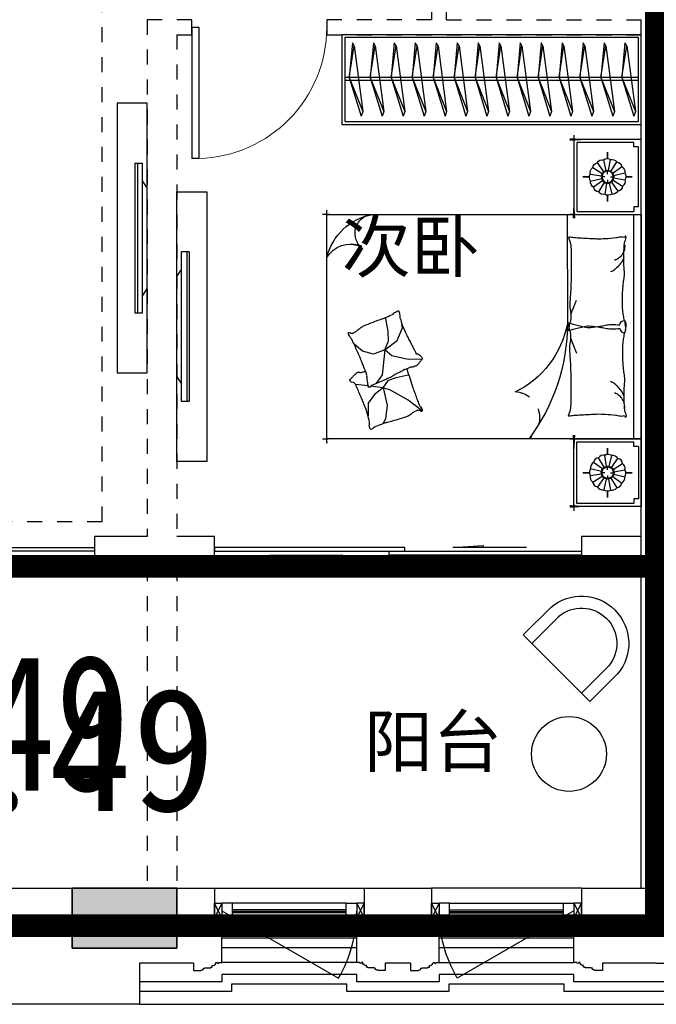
# Model space of a CAD drawing. Header units: millimetres. Extents: x 296296 to 297283, y 219875 to 220035.
# Tile 98 of 256: x 296768.84 to 296773.09, y 220009.81 to 220016.39. Entities that reach past the tile are written whole.
import ezdxf

# ---------------------------------------------------------------- set-up
doc = ezdxf.new("R2010")
doc.units = ezdxf.units.MM
for name, pattern in [('-DASH', [0.35, 0.25, -0.1]), ('185洋房-边套（报建版）-旧规$0$DASH', [0.35, 0.25, -0.1]), ('185洋房-边套（报建版）-旧规$0$洋房户型$0$_DASH', [0.6, 0.4, -0.2]), ('185洋房-边套（报建版）-旧规$0$洋房户型$0$CONTINOUS', [0]), ('185洋房-边套（报建版）-旧规$0$洋房户型$0$XU-140-SF-N1$0$DASH', [0.35, 0.25, -0.1])]:
    doc.linetypes.add(name, pattern=pattern)
doc.layers.add('$面积结果', color=7, linetype='Continuous')
doc.layers.add('面积-住宅半面积', color=1, linetype='Continuous')
doc.layers.add('面积-计容-住宅-0.5', color=1, linetype='Continuous', lineweight=0)
doc.layers.add('面积-计容-住宅-1', color=1, linetype='Continuous', lineweight=0)
doc.styles.add('dw', font='simhei.ttf')
doc.styles.get("Standard").update_dxf_attribs({"font": 'arial.ttf'})

# ---------------------------------------------------------------- blocks, each defined once
blk = doc.blocks.new('wy53eu64i765i57i78i')
blk.add_hatch(color=253).paths.add_polyline_path([(962174.9, 179658.4), (962174.9, 179258.4), (962874.9, 179258.4), (962874.9, 179658.4)], flags=0)
at = {"color": 253}
blk.add_lwpolyline([(962174.9, 179658.4), (962174.9, 179258.4), (962874.9, 179258.4), (962874.9, 179658.4), (962174.9, 179658.4)], close=True, dxfattribs=at)
blk = doc.blocks.new('sayea5yuteaytuytrauyt')
h = blk.add_hatch()
h.set_pattern_fill('钢筋混凝土', color=253, scale=100)
h.set_pattern_definition([(45, (0, 0), (-176.776695, 176.776695), []), (50, (0, 0), (717.26018, -62.75213), [75, -825]), (355, (0, 0), (-138.75133, 752.19213), [60, -660]), (100.4514, (59.8, -5.2), (578.5094, 689.43954), [63.7402, -701.1421]), (46.1842, (0, 200), (1067.24105, -165.519), [112.5, -1237.5]), (96.6356, (88.9, 186.2), (934.6627, 974.1179), [95.6103, -1051.713]), (351.1842, (0, 200), (934.662, 974.1186), [90, -990]), (21, (100, 150), (596.90705, -402.6189), [75, -825]), (326, (100, 150), (243.31533, 725.15005), [60, -660]), (71.4514, (149.74, 116.45), (840.22263, 322.5305), [63.7402, -701.1421]), (37.5, (0, 0), (12.159855, 332.893854), [0, -652, 0, -670, 0, -662.5]), (7.5, (0, 0), (263.06954, 394.41171), [0, -382, 0, -637, 0, -252.5]), (327.5, (-223, 0), (533.822436, -22.55487), [0, -250, 0, -780, 0, -1035]), (317.5, (-323, 0), (583.18617, 100.10498), [0, -325, 0, -518, 0, -735])])
h.paths.add_polyline_path([(1007424.9, 89058.4), (1007424.9, 87258.4), (1007174.9, 87258.4), (1007174.9, 89058.4)])
h.paths.add_polyline_path([(1021574.9, 89058.4), (1021574.9, 87258.4), (1021324.9, 87258.4), (1021324.9, 89058.4)])
h.paths.add_polyline_path([(989374.9, 89058.4), (989374.9, 87258.4), (989124.9, 87258.4), (989124.9, 89058.4)])
h.paths.add_polyline_path([(1039624.9, 89058.4), (1039624.9, 87258.4), (1039374.9, 87258.4), (1039374.9, 89058.4)])
h.paths.add_polyline_path([(1014474.9, 87858.4), (1014474.9, 84858.4), (1014274.9, 84858.4), (1014274.9, 87858.4)])
h.paths.add_polyline_path([(1044574.9, 92958.4), (1044574.9, 91158.4), (1044374.9, 91158.4), (1044374.9, 92758.4), (1044074.9, 92758.4), (1044074.9, 92958.4)])
h.paths.add_polyline_path([(984374.9, 92758.4), (984374.9, 91158.4), (984174.9, 91158.4), (984174.9, 92958.4), (984674.9, 92958.4), (984674.9, 92758.4)])
h.paths.add_polyline_path([(1027974.9, 92758.4), (1027974.9, 91258.4), (1027774.9, 91258.4), (1027774.9, 92958.4), (1028324.9, 92958.4), (1028324.9, 92758.4)])
h.paths.add_polyline_path([(1000974.9, 92958.4), (1000974.9, 91258.4), (1000774.9, 91258.4), (1000774.9, 92758.4), (1000424.9, 92758.4), (1000424.9, 92958.4)])
h.paths.add_polyline_path([(1033174.9, 92958.4), (1033174.9, 91258.4), (1032974.9, 91258.4), (1032974.9, 92758.4), (1032624.9, 92758.4), (1032624.9, 92958.4)])
h.paths.add_polyline_path([(995774.9, 92758.4), (995774.9, 91258.4), (995574.9, 91258.4), (995574.9, 92958.4), (996124.9, 92958.4), (996124.9, 92758.4)])
h.paths.add_polyline_path([(1014874.9, 80258.4), (1014874.9, 80058.4), (1014274.9, 80058.4), (1014274.9, 81858.4), (1014474.9, 81858.4), (1014474.9, 80258.4)])
h.paths.add_polyline_path([(1046674.9, 92358.4), (1046674.9, 90658.4), (1046474.9, 90658.4), (1046474.9, 92158.4), (1046024.9, 92158.4), (1046024.9, 92358.4)])
h.paths.add_polyline_path([(982274.9, 92158.4), (982274.9, 90658.4), (982074.9, 90658.4), (982074.9, 92358.4), (982724.9, 92358.4), (982724.9, 92158.4)])
h.paths.add_polyline_path([(1042874.9, 80058.4), (1042874.9, 79458.4), (1042074.9, 79458.4), (1042074.9, 79658.4), (1042674.9, 79658.4), (1042674.9, 80258.4), (1043624.9, 80258.4), (1043624.9, 80058.4)])
h.paths.add_polyline_path([(1010674.9, 80058.4), (1010674.9, 79458.4), (1009874.9, 79458.4), (1009874.9, 79658.4), (1010474.9, 79658.4), (1010474.9, 80258.4), (1011424.9, 80258.4), (1011424.9, 80058.4)])
h.paths.add_polyline_path([(1018874.9, 79658.4), (1018874.9, 79458.4), (1018074.9, 79458.4), (1018074.9, 80058.4), (1017324.9, 80058.4), (1017324.9, 80258.4), (1018274.9, 80258.4), (1018274.9, 79658.4)])
h.paths.add_polyline_path([(986674.9, 79658.4), (986674.9, 79458.4), (985874.9, 79458.4), (985874.9, 80058.4), (985124.9, 80058.4), (985124.9, 80258.4), (986074.9, 80258.4), (986074.9, 79658.4)])
h.paths.add_polyline_path([(1016574.9, 92758.4), (1016574.9, 91158.4), (1016374.9, 91158.4), (1016374.9, 92158.4), (1016074.9, 92158.4), (1016074.9, 92358.4), (1016374.9, 92358.4), (1016374.9, 92958.4), (1016874.9, 92958.4), (1016874.9, 92758.4)])
h.paths.add_polyline_path([(1012374.9, 92158.4), (1012374.9, 91158.4), (1012174.9, 91158.4), (1012174.9, 92758.4), (1011874.9, 92758.4), (1011874.9, 92958.4), (1012374.9, 92958.4), (1012374.9, 92358.4), (1012674.9, 92358.4), (1012674.9, 92158.4)])
h.paths.add_polyline_path([(1031699.9, 87258.4), (1031699.9, 86658.4), (1029249.9, 86658.4), (1029249.9, 87258.4), (1029449.9, 87258.4), (1029449.9, 86858.4), (1031499.9, 86858.4), (1031499.9, 87258.4)])
h.paths.add_polyline_path([(999499.9, 87258.4), (999499.9, 86658.4), (997049.9, 86658.4), (997049.9, 87258.4), (997249.9, 87258.4), (997249.9, 86858.4), (999299.9, 86858.4), (999299.9, 87258.4)])
h.paths.add_polyline_path([(1029449.9, 89158.4), (1029449.9, 88743.4), (1029249.9, 88743.4), (1029249.9, 89358.4), (1031699.9, 89358.4), (1031699.9, 88743.4), (1031499.9, 88743.4), (1031499.9, 89158.4)])
h.paths.add_polyline_path([(999499.9, 89358.4), (999499.9, 88743.4), (999299.9, 88743.4), (999299.9, 89158.4), (997249.9, 89158.4), (997249.9, 88743.4), (997049.9, 88743.4), (997049.9, 89358.4)])
h.paths.add_polyline_path([(1026174.8, 92958.4), (1026174.8, 90058.4), (1025974.8, 90058.4), (1025974.8, 92758.4), (1025574.9, 92758.4), (1025574.9, 92958.4)])
h.paths.add_polyline_path([(1002774.9, 92758.4), (1002774.9, 90058.4), (1002574.9, 90058.4), (1002574.9, 92958.4), (1003174.9, 92958.4), (1003174.9, 92758.4)])
h.paths.add_polyline_path([(993974.9, 92958.4), (993974.9, 90058.4), (993774.9, 90058.4), (993774.9, 92758.4), (993374.9, 92758.4), (993374.9, 92958.4)])
h.paths.add_polyline_path([(1034974.9, 92758.4), (1034974.9, 90058.4), (1034774.9, 90058.4), (1034774.9, 92958.4), (1035374.9, 92958.4), (1035374.9, 92758.4)])
h.paths.add_polyline_path([(1046674.9, 83408.4), (1046674.9, 80058.4), (1046074.9, 80058.4), (1046074.9, 80258.4), (1046474.9, 80258.4), (1046474.9, 83408.4)])
h.paths.add_polyline_path([(982674.9, 80258.4), (982674.9, 80058.4), (982074.9, 80058.4), (982074.9, 83408.4), (982274.9, 83408.4), (982274.9, 80258.4)])
h.paths.add_polyline_path([(1001674.9, 89358.4), (1001674.9, 86658.4), (1001474.9, 86658.4), (1001474.9, 89158.4), (1000774.9, 89158.4), (1000774.9, 89358.4)])
h.paths.add_polyline_path([(1027274.9, 89158.4), (1027274.9, 86658.4), (1027074.9, 86658.4), (1027074.9, 89358.4), (1027974.9, 89358.4), (1027974.9, 89158.4)])
h.paths.add_polyline_path([(995074.9, 89158.4), (995074.9, 86658.4), (994874.9, 86658.4), (994874.9, 89358.4), (995774.9, 89358.4), (995774.9, 89158.4)])
h.paths.add_polyline_path([(1033874.9, 89358.4), (1033874.9, 86658.4), (1033674.9, 86658.4), (1033674.9, 89158.4), (1032974.9, 89158.4), (1032974.9, 89358.4)])
h.paths.add_polyline_path([(989374.9, 92958.4), (989374.9, 92158.4), (988974.9, 92158.4), (988974.9, 92958.4)])
h.paths.add_polyline_path([(1007574.9, 92958.4), (1007574.9, 92158.4), (1007174.9, 92158.4), (1007174.9, 92958.4)])
h.paths.add_polyline_path([(995074.9, 79658.4), (995074.9, 79258.4), (994374.9, 79258.4), (994374.9, 79658.4)])
h.paths.add_polyline_path([(1002174.9, 79658.4), (1002174.9, 79258.4), (1001474.9, 79258.4), (1001474.9, 79658.4)])
h.paths.add_polyline_path([(1027274.9, 79658.4), (1027274.9, 79258.4), (1026574.9, 79258.4), (1026574.9, 79658.4)])
h.paths.add_polyline_path([(1034374.9, 79658.4), (1034374.9, 79258.4), (1033674.9, 79258.4), (1033674.9, 79658.4)])
h.paths.add_polyline_path([(1039774.9, 92958.4), (1039774.9, 92158.4), (1039374.9, 92158.4), (1039374.9, 92958.4)])
h.paths.add_polyline_path([(1021574.9, 92958.4), (1021574.9, 92158.4), (1021174.9, 92158.4), (1021174.9, 92958.4)])
at = {"color": 253}
blk.add_lwpolyline([(995074.9, 79658.4), (995074.9, 79258.4), (994374.9, 79258.4), (994374.9, 79658.4), (995074.9, 79658.4)], close=True, dxfattribs=at)
blk = doc.blocks.new('druetraduartiujryiksyiytu')
at = {"color": 253}
for points in [[(820374.9, 221328.4), (821274.9, 221328.4)], [(821824.9, 221328.4), (822724.9, 221328.4)], [(823824.9, 221328.4), (824724.9, 221328.4)], [(825274.9, 221328.4), (826174.9, 221328.4)], [(820374.9, 221263.4), (821274.9, 221263.4)], [(821824.9, 221263.4), (822724.9, 221263.4)], [(823824.9, 221263.4), (824724.9, 221263.4)], [(825274.9, 221263.4), (826174.9, 221263.4)], [(826724.9, 221033.4), (826174.9, 221033.4), (826174.9, 221083.4), (825274.9, 221083.4), (825274.9, 221033.4), (824724.9, 221033.4), (824724.9, 221083.4), (823824.9, 221083.4), (823824.9, 221033.4), (822724.9, 221033.4), (822724.9, 221083.4), (821824.9, 221083.4), (821824.9, 221033.4), (821274.9, 221033.4), (821274.9, 221083.4), (820374.9, 221083.4), (820374.9, 221033.4), (819824.9, 221033.4)], [(826724.9, 220968.4), (826109.9, 220968.4), (826109.9, 221018.4), (825339.9, 221018.4), (825339.9, 220968.4), (824659.9, 220968.4), (824659.9, 221018.4), (823889.9, 221018.4), (823889.9, 220968.4), (822659.9, 220968.4), (822659.9, 221018.4), (821889.9, 221018.4), (821889.9, 220968.4), (821209.9, 220968.4), (821209.9, 221018.4), (820439.9, 221018.4), (820439.9, 220968.4), (819824.9, 220968.4)], [(819824.9, 220883.4), (826724.9, 220883.4)]]:
    blk.add_lwpolyline(points, dxfattribs=at)
blk = doc.blocks.new('4uyh5uj6kj67j75rykjtuk7tsik76ykj')
at = {"color": 253}
for s, p in [('次卧', (821174.9, 425774.5)), ('阳台', (821324, 422470.5))]:
    blk.add_text(s, height=337.59, dxfattribs=at).set_placement(p)
blk = doc.blocks.new('185洋房-边套（报建版）-旧规$0$洋房户型$0$0627004614060755559669DADA558A$C1E567C63')
at = {"color": 253}
blk.add_circle((250, 250), 250, dxfattribs=at)
blk = doc.blocks.new('185洋房-边套（报建版）-旧规$0$洋房户型$0$0627004614060755559669DADA558Desk_5_ICDA')
at = {"color": 253}
for p, q in [((0, 260.3), (0, 0)), ((80, 260.3), (80, 0)), ((549.2, 260.3), (549.2, 0)), ((629.2, 260.3), (629.2, 0)), ((629.2, 0), (0, 0))]:
    blk.add_line(p, q, dxfattribs=at)
for radius in [315.7, 235.7]:
    blk.add_arc((314.6, 234.3), radius, 4.71807, 175.27904, dxfattribs=at)
blk = doc.blocks.new('*U1110')
at = {"color": 253, "rotation": 44.99999999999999}
blk.add_blockref('185洋房-边套（报建版）-旧规$0$洋房户型$0$0627004614060755559669DADA558Desk_5_ICDA', (1110.2, 500), dxfattribs=at)
at = {"color": 253, "ltscale": 500, "xscale": -1, "rotation": 90}
blk.add_blockref('185洋房-边套（报建版）-旧规$0$洋房户型$0$0627004614060755559669DADA558A$C1E567C63', (1500, 400), dxfattribs=at)
blk = doc.blocks.new('185洋房-边套（报建版）-旧规$0$洋房户型$0$11A$C643C1FD2')
at = {"color": 253}
for points in [[(28, 342.7, -0.263368), (0.1, 361.5, -0.494818), (9.2, 380.2, -0.049225), (26.9, 382, -0.036831), (50.5, 380.2, -0.031893), (88.5, 372.1, 0.035782), (122.4, 365.1, 0.032941), (212.1, 359.2, 0.026564), (323.3, 365.1, 0.017905), (360.8, 370.4, -0.033397), (381, 372.7, -0.03204), (418.1, 372, 0.018442), (482.4, 368.9, 0.010837), (547.2, 369.7, 0.014624), (595.1, 372.7, 0.111249), (617.7, 380, -0.153708), (634.6, 384, -0.076444), (642, 382.2, -0.215512), (643.9, 380.2, -0.585858), (641.3, 377.2, 0.363489), (636.4, 374.6, 0.191716), (636.4, 363, -0.129675), (638.3, 346.4, -0.01735), (635.3, 329.6, 0.019326), (632.7, 314.5, 0.018818), (626.1, 246.1, 0.021828), (625.2, 186.9, 0.006204), (626.5, 153.1, 0.001963), (632.7, 46.2, 0.028341), (636.9, 10, -0.117014), (636.4, 1.1, -0.36606), (635, 0.2, -0.03973), (621.4, 3, -0.048309), (607.7, 8.5, 0.062981), (597, 12.4, 0.04058), (573.6, 15.8, 0.014345), (506.9, 18, 0.005484), (381.4, 17.3, 0.007153), (285.3, 14.3, 0.008762), (242.7, 11.6, -0.008153), (197, 8.6, -0.06251), (139.9, 13, 0.078669), (94.3, 15.1, 0.047825), (71.9, 10.4, -0.034494), (41.1, 3, -0.023571), (15.8, 0, -0.510228), (14.9, 1.1), (22.4, 31.2), (43, 113.7, 0.073041), (45, 133.3, 0.023305), (39.3, 194.4, 0.018299), (35.2, 217.3, -0.01097), (27.9, 255.3, -0.042281), (24.9, 289.6, -0.027201), (27.9, 343)], [(501.9, 368.9, 0.027842), (478.1, 358.3, 0.048685), (465.5, 350.2, 0.023666), (437.6, 325.8, 0.031223), (418.6, 305.1, 0.046801), (413.5, 297.5, 0.023191), (405.5, 280.7)], [(583.8, 374.6, 0.088153), (549.3, 371, 0.088153), (518.1, 355.8, 0.077547), (496.5, 334.2, 0.077547), (482.4, 307)], [(118.4, 15.8, 0.009729), (145.7, 24.8, 0.009729), (172.6, 34.9, 0.007971), (194.3, 44, 0.007971), (215.8, 53.7)]]:
    blk.add_lwpolyline(points, format="xyb", dxfattribs=at)
blk = doc.blocks.new('185洋房-边套（报建版）-旧规$0$洋房户型$0$11A$C5A527934')
at = {"color": 253}
for p, q in [((122.8, 492.3), (194, 398.8)), ((469.1, 493.2), (467.3, 399.6)), ((194, 398.8), (261.6, 281.4)), ((347, 320.5), (364.8, 400.5)), ((467.3, 399.6), (490.5, 289.8)), ((592.7, 326.9), (677.8, 361)), ((677.8, 361), (699.5, 357.9)), ((261.6, 281.4), (277.7, 231.7)), ((277.7, 231.7), (329.2, 269)), ((329.2, 269), (347, 320.5)), ((490.5, 289.8), (530.8, 243.4)), ((530.8, 243.4), (592.7, 326.9)), ((530.8, 243.4), (591.1, 268.1)), ((591.1, 268.1), (653.1, 265)), ((653.1, 265), (741.3, 249.6)), ((69.5, 247.7), (37.1, 229.6)), ((162, 260.1), (69.5, 247.7)), ((277.7, 231.7), (162, 260.1)), ((277.7, 231.7), (233.2, 174.8)), ((277.7, 231.7), (288.3, 147)), ((363.6, 226.4), (318.7, 193.9)), ((530.8, 243.4), (363.6, 226.4)), ((530.8, 243.4), (502.9, 169.1)), ((741.3, 249.6), (744.3, 243.8)), ((174.5, 132.1), (90.9, 132.1)), ((233.2, 174.8), (174.5, 132.1)), ((289.9, 133.7), (300.6, 48.6)), ((318.7, 193.9), (307.8, 186.1)), ((502.9, 169.1), (521.5, 94.8)), ((521.5, 94.8), (569.7, 38.5))]:
    blk.add_line(p, q, dxfattribs=at)
blk.add_lwpolyline([(405, 391.5, -0.025626), (394.6, 394, -0.0108), (278.2, 431.5, -0.00456), (199.4, 459.6, -0.01125), (167.9, 471.9, -0.069394), (150.9, 482, 0.079756), (136, 490.4, 0.106399), (122.8, 492.3, 0.328642), (119.2, 489.3, 0.299547), (121.3, 483.4, -0.189917), (126.3, 475.5, -0.033518), (127.3, 466.2, -0.075627), (126.9, 462.1, -0.053489), (124.2, 455.1, -0.017838), (113.3, 435.3, -0.038394), (97.8, 413.4, 0.059529), (88.5, 398.9, 0.035943), (79, 375.3, 0.011245), (55.9, 297.6, 0.006203), (46.6, 262, -0.010783), (41.1, 241.6, -0.019485), (37.1, 229.6, -0.005062), (19.4, 184.4, -0.101392), (4.4, 161.7, 0.223768), (0, 149.6, 0.25558), (2.8, 145.5, 0.081563), (16.9, 140.9, 0.071805), (32.3, 140.8, -0.069985), (48.1, 140.7, -0.03546), (101.7, 129, -0.029432), (163.8, 106.8, -0.001554), (193.8, 93.8, 0.00152), (224.5, 80.6, 0.004735), (256.2, 67.5, -0.00382), (295.6, 51.2, -0.296001), (315.3, 22.1, 0.649774), (334.6, 14, 0.02319), (338.7, 18.2, -0.0288), (342, 21.5, -0.005727), (347.9, 26.7, 0.004358), (355.7, 33.5, 0.027528), (371, 48.7, 0.046214), (378.7, 59, 0.194121), (381.2, 74, -0.133719), (382.3, 95.6, -0.005779), (389, 115.4, -0.008882)], format="xyb", dxfattribs=at)
blk.add_lwpolyline([(770.3, 299.1, 0.101392), (787, 320.6, -0.223768), (792.3, 332.3, -0.25558), (789.8, 336.7, -0.081563), (776.1, 342.3, -0.071805), (760.8, 343.6, 0.069985), (745, 344.9, 0.03546), (692.5, 360.6, 0.029432), (632.3, 387.6, 0.001554), (603.3, 402.8, -0.00152), (573.8, 418.3, -0.004735), (543.1, 433.8, 0.00382), (505.1, 453.1, 0.296001), (487.7, 483.6, 0.265444), (469.1, 493.2, -0.02319), (464.7, 489.3, 0.0288), (461.2, 486.3, 0.005727), (454.9, 481.5, -0.004358), (446.6, 475.3, -0.027528), (430.1, 461.4, -0.046214), (421.7, 451.7, -0.194121), (418, 436.9, 0.133719), (415.3, 415.4, 0.011505), (398.6, 377.3, 0.008882), (374.9, 328.9, 0.012426), (341.4, 267.4, -0.033612), (330, 244.1), (309.3, 193.4), (293.3, 154.3, 0.224341), (280.3, 142.3, -0.722772), (280.1, 134.4, -0.103513), (283.5, 133.9, 0.053465), (290, 133.7, 0.030109), (310.7, 129.5, -0.031436), (330.6, 125.5, -0.05324), (344.2, 125.2, 0.05518), (357.4, 124.8, 0.056271), (380.1, 118.8, 0.0108), (493.3, 72.6, 0.00456), (569.7, 38.5, 0.01125), (600.2, 23.8, 0.069394), (616.3, 12.5, -0.079756), (630.6, 2.9, -0.106399), (643.6, 0, -0.328642), (647.5, 2.8, -0.299547), (645.8, 8.8, 0.189917), (641.5, 17.1, 0.033518), (641.1, 26.4, 0.075627), (641.8, 30.4, 0.053489), (645, 37.3, 0.017838), (657.4, 56.2, 0.038394), (674.5, 76.8, -0.059529), (685, 90.5, -0.035943), (696.3, 113.3, -0.011245), (725.3, 189, -0.006203), (737.2, 223.8, 0.010783), (744.3, 243.8, 0.019485), (749.2, 255.4, 0.005062)], format="xyb", close=True, dxfattribs=at)
blk = doc.blocks.new('185洋房-边套（报建版）-旧规$0$洋房户型$0$11cdx床头灯2.0')
at = {"color": 253}
for p, q in [((0, 122), (0, 164.8)), ((-34.7, 25.2), (-94.8, 69)), ((-22.4, 36.6), (-61.2, 100)), ((-6.7, 42.3), (-18.3, 115.8)), ((10, 41.7), (27.5, 114)), ((25.2, 34.7), (69, 94.8)), ((-122, 0), (-164.8, 0)), ((-41.7, 10), (-114, 27.5)), ((-19.5, 0), (-38.2, 0)), ((0, 19.5), (0, 38.2)), ((19.5, 0), (38.2, 0)), ((36.6, 22.4), (100, 61.2)), ((42.3, 6.7), (115.8, 18.3)), ((122, 0), (164.8, 0)), ((-42.3, -6.7), (-115.8, -18.3)), ((-36.6, -22.4), (-100, -61.2)), ((-25.2, -34.7), (-69, -94.8)), ((-27.3, -114.1), (-10, -41.7)), ((0, -19.5), (0, -38.2)), ((18.7, -113.9), (7, -42.3)), ((62.6, -99.2), (22.9, -36.2)), ((34.7, -25.2), (96, -67.3)), ((41.7, -10), (114.4, -25.8)), ((0, -122), (0, -164.8))]:
    blk.add_line(p, q, dxfattribs=at)
for points in [[(0, 164.8), (0, 122)], [(-164.8, 0), (-122, 0)], [(164.8, 0), (122.1, -1.7)], [(0, -164.8), (0, -122)]]:
    blk.add_lwpolyline(points, dxfattribs=at)
for radius in [42.9, 38.2]:
    blk.add_circle((0, 0), radius, dxfattribs=at)
for centre, start, end in [((-74.5, 34.5), 120.48094, 190.0445), ((-55.7, 60.3), 97.98094, 167.5445), ((-28.3, 77.1), 75.48094, 145.0445), ((3.3, 82), 52.98094, 122.5445), ((34.5, 74.5), 30.48094, 100.0445), ((60.3, 55.7), 7.98094, 77.5445), ((-82, 3.3), 142.98094, 212.5445), ((77.1, 28.3), 345.48094, 55.0445), ((82, -3.3), 322.98094, 32.5445), ((-77.1, -28.3), 165.48094, 235.0445), ((-60.3, -55.7), 187.98094, 257.5445), ((74.5, -34.5), 300.48094, 10.0445), ((-34.5, -74.5), 210.48094, 280.0445), ((-3.3, -82), 232.98094, 302.5445), ((28.3, -77.1), 255.48094, 325.0445), ((55.7, -60.3), 277.98094, 347.5445)]:
    blk.add_arc(centre, 40.1, start, end, dxfattribs=at)
blk = doc.blocks.new('*U1132')
at = {"color": 253}
for p, q in [((-750, 0), (-1200, 0)), ((-1200, 0), (-1200, -450)), ((-1200, 0), (1250, 0)), ((750, 0), (-750, 0)), ((-750, 0), (-750, -2100)), ((-750, -450), (-750, 0)), ((750, -2100), (750, 0)), ((750, -450), (750, 0)), ((750, 0), (1250, 0)), ((1250, 0), (1250, -450)), ((-1180, -50), (-1180, -430)), ((-770, -430), (-770, -50)), ((750, -52.4), (-750, -52.4)), ((770, -430), (770, -50)), ((1230, -50), (1230, -430)), ((-1200, -450), (-750, -450)), ((-1180, -430), (-770, -430)), ((1250, -450), (750, -450)), ((1230, -430), (770, -430)), ((-750, -2100), (750, -2100))]:
    blk.add_line(p, q, dxfattribs=at)
at = {"color": 253, "linetype": '185洋房-边套（报建版）-旧规$0$洋房户型$0$CONTINOUS', "ltscale": 2.5}
blk.add_line((750, -494.1), (20.4, -493.7), dxfattribs=at)
at = {"color": 253}
for points in [[(-1150, -20), (-1150, -50), (-1180, -50)], [(-800, -20), (-1150, -20)], [(-800, -20), (-800, -50), (-770, -50)], [(800, -20), (800, -50), (770, -50)], [(800, -20), (1200, -20)], [(1200, -20), (1200, -50), (1230, -50)]]:
    blk.add_lwpolyline(points, dxfattribs=at)
for points in [[(-1200, -332.6, 0, 18, 0), (-1200, -478.5, 10, 10, 0)], [(1250, -332.6, 0, 18, 0), (1250, -478.5, 10, 10, 0)], [(-750, -349.7, 0, 10, 0), (-750, -477.7, 10, 10, 0)], [(750, -349.7, 0, 10, 0), (750, -477.7, 10, 10, 0)], [(-1230.6, -450, 10, 0, 0), (-1052.9, -450, 10, 10, 0)], [(-723.3, -450, 18, 0, 0), (-882.5, -450, 10, 10, 0)], [(723.3, -450, 18, 0, 0), (882.5, -450, 10, 10, 0)], [(1280.6, -450, 10, 0, 0), (1102.9, -450, 10, 10, 0)], [(518.5, -1859, 10, 0, 0.374242), (684.4, -1895.4, 10, 10, -2.21586)], [(536.1, -1863.7, 10, 0, -0.177019), (543.3, -1995.7, 10, 10, 2.21586)], [(750, -1958.5, 0, 10, 0), (750, -2130, 10, 10, 0)], [(-750, -2005.4, 0, 10, 0), (-750, -2130, 10, 10, 0)], [(-508.3, -2100, 0, 10, 0), (-780, -2100, 10, 10, 0)], [(625.4, -2100, 0, 10, 0), (780, -2100, 10, 10, 0)]]:
    blk.add_lwpolyline(points, format="xyseb", dxfattribs=at)
at = {"color": 253, "linetype": '185洋房-边套（报建版）-旧规$0$洋房户型$0$CONTINOUS', "ltscale": 2.5}
for centre, radius, start, end in [((21.1, -1775.7), 1282, 90.03486, 126.97703), ((139.4, -1124.5), 642, 100.68461, 154.07892), ((365.9, -1720.7), 391.6, 284.35656, 348.69827), ((623.9, -1781.8), 129.7, 228.54501, 346.43867), ((369.2, -1944.9), 181.3, 301.18333, 22.20619)]:
    blk.add_arc(centre, radius, start, end, dxfattribs=at)
at = {"color": 253, "linetype": '185洋房-边套（报建版）-旧规$0$洋房户型$0$XU-140-SF-N1$0$DASH', "ltscale": 2.5}
blk.add_arc((-607.9, -855.2), 175.9, 5.18841, 143.87868, dxfattribs=at)
at = {"color": 253, "xscale": -1}
for name, p in [('185洋房-边套（报建版）-旧规$0$洋房户型$0$11cdx床头灯2.0', (-975, -225)), ('185洋房-边套（报建版）-旧规$0$洋房户型$0$11A$C643C1FD2', (39.7, -485.7))]:
    blk.add_blockref(name, p, dxfattribs=at)
at = {"color": 253}
for name, p in [('185洋房-边套（报建版）-旧规$0$洋房户型$0$11cdx床头灯2.0', (1000, -225)), ('185洋房-边套（报建版）-旧规$0$洋房户型$0$11A$C643C1FD2', (-39.7, -485.7)), ('185洋房-边套（报建版）-旧规$0$洋房户型$0$11A$C5A527934', (-685.6, -1956.2))]:
    blk.add_blockref(name, p, dxfattribs=at)
blk = doc.blocks.new('185洋房-边套（报建版）-旧规$0$洋房户型$0$11A$C17570B11')
at = {"color": 253}
for p, q in [((0, 0), (-211, -32.5)), ((0, 0), (228.5, -89.9)), ((-211, -32.5), (-229.8, -20.5)), ((-211, -32.5), (228.5, -89.9)), ((228.5, -89.9), (259.1, -78.9))]:
    blk.add_line(p, q, dxfattribs=at)
blk.add_lwpolyline([(-229.8, -20.5), (0, 0), (259.1, -78.9)], dxfattribs=at)
blk = doc.blocks.new('*U1090')
at = {"color": 253}
for points in [[(50, 0), (2050, 0), (2050, -600), (50, -600)], [(70, -20), (2030, -20), (2030, -580), (70, -580)]]:
    blk.add_lwpolyline(points, close=True, dxfattribs=at)
for points in [[(70, -285.3), (2030, -285.3)], [(70, -305.3), (2030, -305.3)]]:
    blk.add_lwpolyline(points, dxfattribs=at)
at = {"color": 253, "rotation": 270}
for p in [(179.6, -285.1), (319.6, -285.1), (459.6, -285.1), (599.6, -285.1), (739.6, -285.1), (879.6, -285.1), (1019.6, -285.1), (1159.6, -285.1), (1299.6, -285.1), (1439.6, -285.1), (1579.6, -285.1), (1719.6, -285.1), (1859.6, -285.1), (1999.6, -285.1)]:
    blk.add_blockref('185洋房-边套（报建版）-旧规$0$洋房户型$0$11A$C17570B11', p, dxfattribs=at)
blk = doc.blocks.new('*U1133')
at = {"color": 253}
for p, q in [((81.7, 1227.3), (31.1, 1227.3)), ((31.1, 1110), (31.1, 1227.3)), ((64.7, 1227.3), (64.7, 227.3)), ((81.7, 1227.3), (81.7, 227.3)), ((0, 1063.1), (31.1, 1110)), ((0, 391.5), (0, 1063.1)), ((31.1, 344.6), (31.1, 1110)), ((0, 391.5), (31.1, 344.6)), ((31.1, 227.3), (31.1, 344.6)), ((81.7, 227.3), (31.1, 227.3))]:
    blk.add_line(p, q, dxfattribs=at)
blk.add_lwpolyline([(200, -172.7), (0, -172.7), (0, 1627.3), (200, 1627.3)], close=True, dxfattribs=at)
blk = doc.blocks.new('185洋房-边套（报建版）-旧规$0$洋房户型$0$$DORLIB2D$00000131')
at = {"color": 253, "lineweight": -2}
for p, q in [((0.15, 0.125), (0.2319, 0.1973)), ((0.2319, 0.1973), (0.2319, 0.125)), ((-0.5, 0.125), (-0.5, 0)), ((0.0192, 0.125), (-0.5, 0.125)), ((0.0192, 0), (0.0192, 0.125)), ((0.35, 0.125), (0.15, 0.125)), ((-0.5, 0), (0.0192, 0)), ((-0.024, 0), (0.5, 0)), ((-0.024, -0.125), (-0.024, 0)), ((0.5, 0), (0.5, -0.125)), ((-0.35, -0.125), (-0.15, -0.125)), ((-0.2319, -0.1973), (-0.2319, -0.125)), ((-0.15, -0.125), (-0.2319, -0.1973)), ((0.5, -0.125), (-0.024, -0.125))]:
    blk.add_line(p, q, dxfattribs=at)
blk = doc.blocks.new('185洋房-边套（报建版）-旧规$0$$DorLib2D$00000131')
at = {"color": 253, "linetype": 'Continuous'}
for p, q in [((0.15, 0.125), (0.2319, 0.1973)), ((0.2319, 0.1973), (0.2319, 0.125)), ((-0.5, 0.125), (-0.5, 0)), ((0.0192, 0.125), (-0.5, 0.125)), ((0.0192, 0), (0.0192, 0.125)), ((0.35, 0.125), (0.15, 0.125)), ((-0.5, 0), (0.0192, 0)), ((-0.024, 0), (0.5, 0)), ((-0.024, -0.125), (-0.024, 0)), ((0.5, 0), (0.5, -0.125)), ((-0.35, -0.125), (-0.15, -0.125)), ((-0.2319, -0.1973), (-0.2319, -0.125)), ((-0.15, -0.125), (-0.2319, -0.1973)), ((0.5, -0.125), (-0.024, -0.125))]:
    blk.add_line(p, q, dxfattribs=at)
blk = doc.blocks.new('185洋房-边套（报建版）-旧规$0$洋房户型$0$$DorLib2D$00000001')
at = {"color": 253}
for p, q in [((0.45, 0.975), (0.5, 0.975)), ((0.45, 0), (0.45, 0.975)), ((0.5, 0), (0.5, 0.975)), ((0.5, 0), (0.45, 0))]:
    blk.add_line(p, q, dxfattribs=at)
at = {"color": 253, "lineweight": 13}
blk.add_arc((0.475, 0), 0.975, 91.46928, 180, dxfattribs=at)
blk = doc.blocks.new('185洋房-边套（报建版）-旧规')
at = {"color": 253, "linetype": '185洋房-边套（报建版）-旧规$0$DASH'}
for p, q in [((14600, 6000), (14600, 5900)), ((14700, 5900), (14700, 6000)), ((13000, 5900), (12700, 5900)), ((12700, 5900), (12700, 2450)), ((13000, 5800), (13000, 5900)), ((14600, 5900), (13900, 5900)), ((13900, 5900), (13900, 5800)), ((14700, 5900), (16000, 5900)), ((12900, 5800), (13000, 5800)), ((12900, 5800), (12900, 2450)), ((13900, 5800), (14700, 5800)), ((14700, 5800), (16000, 5800)), ((12700, 2250), (12700, 100)), ((12900, 2250), (12900, 100)), ((12900, 100), (12700, 100))]:
    blk.add_line(p, q, dxfattribs=at)
at = {"color": 253, "linetype": 'Continuous'}
for p, q in [((16000, 2450), (16000, 5800)), ((12700, 2450), (12350, 2450)), ((12350, 2450), (12350, 2250)), ((13150, 2450), (12900, 2450)), ((13150, 2250), (13150, 2450)), ((16000, 2450), (15600, 2450)), ((15600, 2450), (15600, 2250)), ((12350, 2250), (12700, 2250)), ((12900, 2250), (13150, 2250)), ((15600, 2250), (16000, 2250)), ((16000, 100), (16000, 2250)), ((16000, 100), (16200, 100))]:
    blk.add_line(p, q, dxfattribs=at)
at = {"color": 253, "linetype": '185洋房-边套（报建版）-旧规$0$洋房户型$0$_DASH', "ltscale": 0.5}
blk.add_lwpolyline([(12400, 7100), (7300, 7100), (7300, 2550), (12400, 2550)], close=True, dxfattribs=at)
at = {"color": 253, "xscale": -900, "yscale": -900, "zscale": 100, "rotation": 3.7393234e-09}
blk.add_blockref('185洋房-边套（报建版）-旧规$0$洋房户型$0$$DorLib2D$00000001', (13450, 5850), dxfattribs=at)
at = {"color": 253, "xscale": -1}
for name, p, rotation in [('*U1090', (16050, 5800), 3.70933726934e-05), ('*U1132', (16000, 3850), 270.0000370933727)]:
    blk.add_blockref(name, p, dxfattribs=dict(at, rotation=rotation))
blk.add_blockref('*U1133', (12700, 3714.7), dxfattribs=at)
at = {"color": 253}
blk.add_blockref('*U1133', (12900, 3122.7), dxfattribs=at)
at = {"color": 253, "yscale": 200, "zscale": 200}
for name, p, xscale in [('185洋房-边套（报建版）-旧规$0$$DorLib2D$00000131', (9950, 2350), -4800), ('185洋房-边套（报建版）-旧规$0$洋房户型$0$$DORLIB2D$00000131', (14375, 2350), 2450)]:
    blk.add_blockref(name, p, dxfattribs=dict(at, xscale=xscale))
at = {"color": 253, "extrusion": (0, 0, -1), "zscale": -1, "rotation": 0.0001266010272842}
blk.add_blockref('*U1110', (-16767.2, 846.9), dxfattribs=at)
blk = doc.blocks.new('185洋房-中间套（报建版）-旧规')
at = {"color": 253, "linetype": 'Continuous'}
for p, q in [((16000, 2350), (16000, 5900)), ((16000, 100), (16000, 2350)), ((16000, 100), (16200, 100))]:
    blk.add_line(p, q, dxfattribs=at)
blk = doc.blocks.new('*U1465')
at = {"color": 253}
for points in [[(29632.7, 9049.6), (29632.7, 8999.6), (29682.7, 8999.6), (29682.7, 9002.6), (29689.7, 9002.6), (29689.7, 9005.6), (29692.7, 9005.6, 0.414214), (29699.7, 9012.6), (29699.7, 9015.6), (29706.7, 9015.6), (29706.7, 9018.6), (29747.7, 9018.6), (29747.7, 9023.6), (29757.7, 9023.6), (29757.7, 9033.6), (29762.7, 9033.6, 0.403991), (29782.7, 9054.6), (29792.7, 9054.6), (29792.7, 9052.1, 1), (29802.7, 9052.1), (29802.7, 9054.6), (29822.7, 9054.6), (29822.7, 9349.6)], [(30912.7, 9049.6), (30912.7, 8999.6), (30862.7, 8999.6), (30862.7, 9002.6), (30855.7, 9002.6), (30855.7, 9005.6), (30852.7, 9005.6, -0.414214), (30845.7, 9012.6), (30845.7, 9015.6), (30838.7, 9015.6), (30838.7, 9018.6), (30797.7, 9018.6), (30797.7, 9023.6), (30787.7, 9023.6), (30787.7, 9033.6), (30782.7, 9033.6, -0.403991), (30762.7, 9054.6), (30752.7, 9054.6), (30752.7, 9052.1, -1), (30742.7, 9052.1), (30742.7, 9054.6), (30722.7, 9054.6), (30722.7, 9349.6)]]:
    blk.add_lwpolyline(points, format="xyb", dxfattribs=at)
blk.add_lwpolyline([(30722.7, 9054.6), (29822.7, 9054.6)], dxfattribs=at)
blk = doc.blocks.new('*U1476')
at = {"color": 253}
for points in [[(7970, 815), (7970, 900), (7900, 900), (7900, 820), (7905, 820), (7905, 800), (7940, 800), (7940, 810), (7950, 810), (7950, 800), (7960, 800)], [(8730, 815), (8730, 900), (8800, 900), (8800, 820), (8795, 820), (8795, 800), (8760, 800), (8760, 810), (8750, 810), (8750, 800), (8740, 800)]]:
    blk.add_lwpolyline(points, close=True, dxfattribs=at)
for points in [[(7970, 900), (8730, 900)], [(7970, 855), (8730, 855)], [(7960, 800), (8740, 800)], [(7970, 845), (8730, 845)], [(7970, 835), (8730, 835)], [(7970, 815), (8730, 815)]]:
    blk.add_lwpolyline(points, dxfattribs=at)
blk = doc.blocks.new('185标准层外包-边-报建版$0$seyesryhertyheryetrye')
at = {"color": 253}
blk.add_lwpolyline([(22072.7, 23949.6), (22022.7, 23949.6), (22022.7, 23849.6), (22072.7, 23849.6)], close=True, dxfattribs=at)
for points in [[(22022.7, 23849.6), (22072.7, 23949.6)], [(22022.7, 23949.6), (22072.7, 23849.6)]]:
    blk.add_lwpolyline(points, dxfattribs=at)
blk = doc.blocks.new('185标准层外包-边-报建版')
at = {"color": 253, "linetype": 'Continuous'}
for p, q in [((27872.7, 10549.6), (29772.7, 10549.6)), ((29772.7, 10549.6), (29772.7, 10349.6)), ((30772.7, 10549.6), (31222.7, 10549.6)), ((30772.7, 10549.6), (30772.7, 10349.6)), ((31222.7, 10549.6), (31222.7, 10349.6)), ((32222.7, 10549.6), (32722.7, 10549.6)), ((32222.7, 10549.6), (32222.7, 10349.6)), ((32722.7, 10549.6), (32722.7, 10349.6)), ((27872.7, 10349.6), (29772.7, 10349.6)), ((30772.7, 10349.6), (31222.7, 10349.6)), ((32222.7, 10349.6), (32722.7, 10349.6))]:
    blk.add_line(p, q, dxfattribs=at)
at = {"color": 253}
for points in [[(29772.7, 10549.6), (30772.7, 10549.6)], [(32222.7, 10549.6), (31222.7, 10549.6)], [(29632.7, 10049.6), (29272.7, 10049.6), (29272.7, 9774.6), (28372.7, 9774.6), (28372.7, 9849.6), (28012.7, 9849.6)], [(31082.7, 10049.6), (30912.7, 10049.6)], [(32722.7, 10049.6), (32362.7, 10049.6)]]:
    blk.add_lwpolyline(points, dxfattribs=at)
for points in [[(29822.7, 10399.6), (30602.1, 9949.6, 0.131652), (30722.7, 10399.6)], [(32172.7, 10399.6), (31393.3, 9949.6, -0.131652), (31272.7, 10399.6)]]:
    blk.add_lwpolyline(points, format="xyb", dxfattribs=at)
at = {"color": 253, "xscale": -1}
for name, p in [('185标准层外包-边-报建版$0$seyesryhertyheryetrye', (51845.4, -13500)), ('*U1476', (38622.7, 9549.6)), ('185标准层外包-边-报建版$0$seyesryhertyheryetrye', (53295.4, -13500)), ('*U1465', (61995.4, 1000))]:
    blk.add_blockref(name, p, dxfattribs=at)
at = {"color": 253}
for name, p in [('185标准层外包-边-报建版$0$seyesryhertyheryetrye', (8700, -13500)), ('*U1476', (23372.7, 9549.6)), ('185标准层外包-边-报建版$0$seyesryhertyheryetrye', (10150, -13500)), ('*U1465', (0, 1000))]:
    blk.add_blockref(name, p, dxfattribs=at)
blk = doc.blocks.new('185标准层外包-中间-报建版')
at = {"color": 253}
blk.add_lwpolyline([(11907.4, 10049.6), (12267.4, 10049.6)], dxfattribs=at)

msp = doc.modelspace()

# ---------------------------------------------------------------- block references
at = {"xscale": 0.001, "yscale": 0.001, "zscale": 0.001}
for name, p in [('4uyh5uj6kj67j75rykjtuk7tsik76ykj', (295949.8136, 219588.9301)), ('wy53eu64i765i57i78i', (295807.0136, 219830.9301)), ('sayea5yuteaytuytrauyt', (295774.8136, 219930.9301)), ('druetraduartiujryiksyiytu', (295949.8136, 219788.9301))]:
    msp.add_blockref(name, p, dxfattribs=at)

# ---------------------------------------------------------------- next in the draw order: block references
msp.add_blockref('185洋房-边套（报建版）-旧规', (296756.9885, 220010.4885), dxfattribs=at)

# ---------------------------------------------------------------- next in the draw order: block references
msp.add_blockref('185洋房-中间套（报建版）-旧规', (296756.9885, 220010.4885), dxfattribs=at)

# ---------------------------------------------------------------- next in the draw order: texts
at = {"layer": '$面积结果', "color": 1, "style": 'dw'}
msp.add_text('21.49', height=0.82066, dxfattribs=at).set_placement((296767.3548, 220011.1042))
at = {"layer": '面积-住宅半面积', "color": 1, "style": 'dw', "width": 0.8}
msp.add_text('21.49', height=0.91, dxfattribs=at).set_placement((296767.0966, 220011.2409))

# ---------------------------------------------------------------- next in the draw order: linework, layer by layer
at = {"layer": '面积-计容-住宅-0.5', "color": 1, "linetype": '-DASH', "const_width": 0.15}
for points in [[(296763.9885, 220010.9885), (296763.9885, 220010.9885), (296764.1885, 220010.9885), (296764.1885, 220012.7385), (296773.0885, 220012.7385), (296773.0885, 220010.3385), (296763.9885, 220010.3385), (296763.9885, 220010.9885)], [(296782.1885, 220010.9885), (296782.1885, 220010.9885), (296781.9885, 220010.9885), (296781.9885, 220012.7385), (296773.0885, 220012.7385), (296773.0885, 220010.3385), (296782.1885, 220010.3385), (296782.1885, 220010.9885)]]:
    msp.add_lwpolyline(points, close=True, dxfattribs=at)
at = {"layer": '面积-计容-住宅-1', "const_width": 0.15}
for points in [[(296768.7884, 220021.4885), (296764.1885, 220021.4885), (296764.1885, 220022.5885), (296762.3885, 220022.5885), (296762.3885, 220023.2885), (296758.9885, 220023.2885), (296758.9885, 220022.6885), (296757.4885, 220022.6885), (296757.4885, 220014.9885), (296756.8385, 220014.9885), (296756.8385, 220011.5885), (296760.6885, 220011.5885), (296760.6885, 220010.9885), (296764.1885, 220010.9885), (296764.1885, 220012.7385), (296769.6885, 220012.7385), (296769.6885, 220012.7385), (296773.0885, 220012.7385), (296773.0885, 220017.6885), (296769.7885, 220017.6885), (296769.7885, 220020.1885), (296770.4885, 220020.1885), (296770.4885, 220021.1885), (296768.7884, 220021.1885)], [(296777.3885, 220021.4885), (296781.9885, 220021.4885), (296781.9885, 220022.5885), (296783.7885, 220022.5885), (296783.7885, 220023.2885), (296787.1885, 220023.2885), (296787.1885, 220022.6885), (296789.1885, 220022.6885), (296789.1885, 220016.3885), (296789.1885, 220016.3885), (296789.1885, 220011.5885), (296785.4885, 220011.5885), (296785.4885, 220010.9885), (296781.9885, 220010.9885), (296781.9885, 220012.7385), (296776.4885, 220012.7385), (296776.4885, 220012.7385), (296773.0885, 220012.7385), (296773.0885, 220017.6885), (296776.3885, 220017.6885), (296776.3885, 220020.1885), (296775.6885, 220020.1885), (296775.6885, 220021.1885), (296777.3885, 220021.1885)]]:
    msp.add_lwpolyline(points, close=True, dxfattribs=at)

# ---------------------------------------------------------------- next in the draw order: block references
at = {"xscale": 0.001, "yscale": 0.001, "zscale": 0.001}
for name, p in [('185标准层外包-边-报建版', (296740.3658, 220000.0389)), ('185标准层外包-中间-报建版', (296761.1811, 220000.0389))]:
    msp.add_blockref(name, p, dxfattribs=at)

doc.saveas('drawing.dxf')
